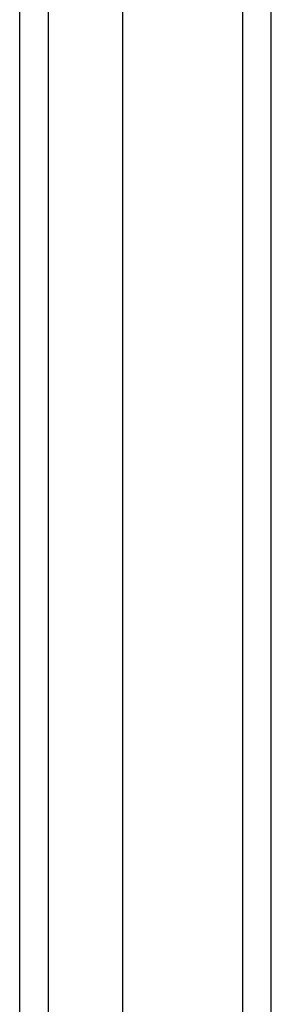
# Model space of a CAD drawing. Header units: inches. Extents: x 12 to 235, y 17 to 142.
# Tile 29 of 117: x 129.751 to 130.617, y 53.551 to 56.94. Entities that reach past the tile are written whole.
import ezdxf

# ---------------------------------------------------------------- set-up
doc = ezdxf.new("R2010")
doc.units = ezdxf.units.IN
doc.header["$MEASUREMENT"] = 0
doc.layers.add('Visible Edges(ANSI)', color=7, linetype='Continuous', lineweight=25)
doc.layers.add('Visible Tangent Edges(ANSI)', color=7, linetype='Continuous', lineweight=25)

msp = doc.modelspace()

# ---------------------------------------------------------------- linework, layer by layer
at = {"layer": 'Visible Edges(ANSI)'}
for p, q in [((130.6171, 50.7584), (130.6171, 110.5604)), ((130.1053, 109.9507), (130.1053, 51.368)), ((129.7509, 51.5565), (129.7509, 109.7622))]:
    msp.add_line(p, q, dxfattribs=at)
at = {"layer": 'Visible Tangent Edges(ANSI)'}
for p, q in [((130.5181, 110.5604), (130.5181, 50.7584)), ((129.8499, 51.4265), (129.8499, 109.8922))]:
    msp.add_line(p, q, dxfattribs=at)

doc.saveas('drawing.dxf')
